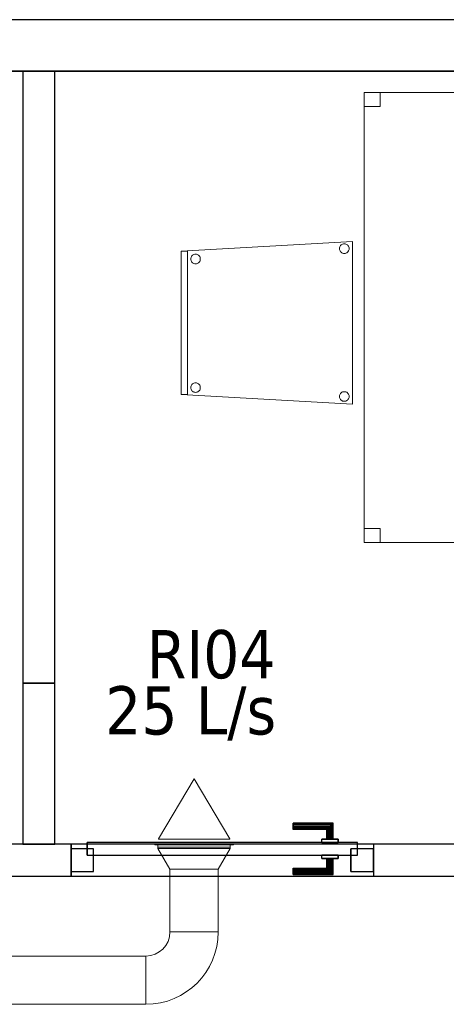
# Model space of a CAD drawing. Header units: metres. Extents: x 397.7 to 427.5, y 12.6 to 28.4.
# Tile 123 of 124: x 423.7 to 425, y 25.2 to 28.2. Entities that reach past the tile are written whole.
import ezdxf

# ---------------------------------------------------------------- set-up
doc = ezdxf.new("R2010")
doc.units = ezdxf.units.M
doc.layers.add('01_CARPINTERIA', color=5, linetype='Continuous', lineweight=25, true_color=0x0000ff)
doc.layers.add('01_SUELOS', color=7, linetype='Continuous', lineweight=25, true_color=0x007f00)
for name, color, linetype, lineweight in [('02_MOBILIARIO', 7, 'Continuous', 18), ('A-DETL-____-MBND', 7, 'Continuous', 18), ('A-GENM-____-OTLN', 7, 'Continuous', 18), ('A-WALL-____-MCUT', 7, 'Continuous', 25), ('A-WALL-____-OTLN', 7, 'Continuous', 25), ('M-HVAC-CDFF-IDEN', 7, 'Continuous', 30), ('M-HVAC-CDFF-OTLN', 7, 'Continuous', 18), ('M-HVAC-DUCT-OTLN', 7, 'Continuous', 18)]:
    doc.layers.add(name, color=color, linetype=linetype, lineweight=lineweight)
doc.styles.add('Tahoma_2', font='tahoma.ttf', dxfattribs={"height": 0.15})

# ---------------------------------------------------------------- blocks, each defined once
blk = doc.blocks.new('Family - Evans P5-151523-08_CLI_AIRE_P5')
at = {"layer": 'A-WALL-____-MCUT', "color": 253, "true_color": 0xaaaaaa}
for p, q in [((25.5877, 0.16), (0.0331, 0.16)), ((0, 0), (25.556, 0))]:
    blk.add_line(p, q, dxfattribs=at)
at = {"layer": 'A-WALL-____-OTLN', "color": 253, "true_color": 0xaaaaaa}
for p, q in [((25.5877, 0.16), (0.0331, 0.16)), ((0, 0), (25.556, 0))]:
    blk.add_line(p, q, dxfattribs=at)
at = {"layer": 'A-WALL-____-OTLN', "color": 253, "lineweight": 18, "true_color": 0xaaaaaa}
blk.add_line((0, 0), (25.556, 0), dxfattribs=at)
blk = doc.blocks.new('Family - Cadira confident_P5-151690-08_CLI_AIRE_P5')
at = {"layer": 'A-DETL-____-MBND', "color": 253, "true_color": 0xaaaaaa}
for p, q in [((0, 0.4765), (0.5326, 0.5065)), ((0.5326, 0.5065), (0, 0.4765)), ((0.4935, 0.4893), (0.4946, 0.4917)), ((0.4946, 0.4917), (0.4935, 0.4893)), ((0.4946, 0.4917), (0.4961, 0.4938)), ((0.4961, 0.4938), (0.4946, 0.4917)), ((0.4961, 0.4938), (0.4979, 0.4957)), ((0.4979, 0.4957), (0.4961, 0.4938)), ((0.4979, 0.4957), (0.5, 0.4972)), ((0.5, 0.4972), (0.4979, 0.4957)), ((0.5, 0.4972), (0.5024, 0.4983)), ((0.5024, 0.4983), (0.5, 0.4972)), ((0.5024, 0.4983), (0.5049, 0.4989)), ((0.5049, 0.4989), (0.5024, 0.4983)), ((0.5049, 0.4989), (0.5075, 0.4992)), ((0.5075, 0.4992), (0.5049, 0.4989)), ((0.5075, 0.4992), (0.5101, 0.4989)), ((0.5101, 0.4989), (0.5075, 0.4992)), ((0.5101, 0.4989), (0.5126, 0.4983)), ((0.5126, 0.4983), (0.5101, 0.4989)), ((0.5126, 0.4983), (0.515, 0.4972)), ((0.515, 0.4972), (0.5126, 0.4983)), ((0.515, 0.4972), (0.5171, 0.4957)), ((0.5171, 0.4957), (0.515, 0.4972)), ((0.5171, 0.4957), (0.519, 0.4938)), ((0.519, 0.4938), (0.5171, 0.4957)), ((0.519, 0.4938), (0.5204, 0.4917)), ((0.5204, 0.4917), (0.519, 0.4938)), ((0.5204, 0.4917), (0.5215, 0.4893)), ((0.5215, 0.4893), (0.5204, 0.4917)), ((0.5326, 0.5065), (0.5326, 0)), ((0.5326, 0), (0.5326, 0.5065)), ((0, 0.03), (0, 0.4765)), ((0, 0.4765), (0, 0.03)), ((0, 0.4765), (0.02, 0.4765)), ((0, 0.03), (0, 0.4765)), ((0.02, 0.4765), (0, 0.4765)), ((0, 0.4765), (0, 0.03)), ((0.02, 0.4765), (0.02, 0.03)), ((0.02, 0.03), (0.02, 0.4765)), ((0.0322, 0.4593), (0.0337, 0.4615)), ((0.0337, 0.4615), (0.0322, 0.4593)), ((0.0337, 0.4615), (0.0355, 0.4633)), ((0.0355, 0.4633), (0.0337, 0.4615)), ((0.0355, 0.4633), (0.0376, 0.4648)), ((0.0376, 0.4648), (0.0355, 0.4633)), ((0.0376, 0.4648), (0.04, 0.4659)), ((0.04, 0.4659), (0.0376, 0.4648)), ((0.04, 0.4659), (0.0425, 0.4666)), ((0.0425, 0.4666), (0.04, 0.4659)), ((0.0425, 0.4666), (0.0451, 0.4668)), ((0.0451, 0.4668), (0.0425, 0.4666)), ((0.0451, 0.4668), (0.0477, 0.4666)), ((0.0477, 0.4666), (0.0451, 0.4668)), ((0.0477, 0.4666), (0.0502, 0.4659)), ((0.0502, 0.4659), (0.0477, 0.4666)), ((0.0502, 0.4659), (0.0526, 0.4648)), ((0.0526, 0.4648), (0.0502, 0.4659)), ((0.0526, 0.4648), (0.0547, 0.4633)), ((0.0547, 0.4633), (0.0526, 0.4648)), ((0.0547, 0.4633), (0.0565, 0.4615)), ((0.0565, 0.4615), (0.0547, 0.4633)), ((0.0565, 0.4615), (0.058, 0.4593)), ((0.058, 0.4593), (0.0565, 0.4615)), ((0.4926, 0.4842), (0.4928, 0.4868)), ((0.4928, 0.4868), (0.4926, 0.4842)), ((0.4928, 0.4816), (0.4926, 0.4842)), ((0.4926, 0.4842), (0.4928, 0.4816)), ((0.4928, 0.4868), (0.4935, 0.4893)), ((0.4935, 0.4893), (0.4928, 0.4868)), ((0.4935, 0.4791), (0.4928, 0.4816)), ((0.4928, 0.4816), (0.4935, 0.4791)), ((0.4946, 0.4768), (0.4935, 0.4791)), ((0.4935, 0.4791), (0.4946, 0.4768)), ((0.4961, 0.4746), (0.4946, 0.4768)), ((0.4946, 0.4768), (0.4961, 0.4746)), ((0.4979, 0.4728), (0.4961, 0.4746)), ((0.4961, 0.4746), (0.4979, 0.4728)), ((0.5, 0.4713), (0.4979, 0.4728)), ((0.4979, 0.4728), (0.5, 0.4713)), ((0.5024, 0.4702), (0.5, 0.4713)), ((0.5, 0.4713), (0.5024, 0.4702)), ((0.5049, 0.4695), (0.5024, 0.4702)), ((0.5024, 0.4702), (0.5049, 0.4695)), ((0.5075, 0.4693), (0.5049, 0.4695)), ((0.5049, 0.4695), (0.5075, 0.4693)), ((0.5101, 0.4695), (0.5075, 0.4693)), ((0.5075, 0.4693), (0.5101, 0.4695)), ((0.5126, 0.4702), (0.5101, 0.4695)), ((0.5101, 0.4695), (0.5126, 0.4702)), ((0.515, 0.4713), (0.5126, 0.4702)), ((0.5126, 0.4702), (0.515, 0.4713)), ((0.5171, 0.4728), (0.515, 0.4713)), ((0.515, 0.4713), (0.5171, 0.4728)), ((0.519, 0.4746), (0.5171, 0.4728)), ((0.5171, 0.4728), (0.519, 0.4746)), ((0.5204, 0.4768), (0.519, 0.4746)), ((0.519, 0.4746), (0.5204, 0.4768)), ((0.5215, 0.4791), (0.5204, 0.4768)), ((0.5204, 0.4768), (0.5215, 0.4791)), ((0.5215, 0.4893), (0.5222, 0.4868)), ((0.5222, 0.4868), (0.5215, 0.4893)), ((0.5222, 0.4816), (0.5215, 0.4791)), ((0.5215, 0.4791), (0.5222, 0.4816)), ((0.5222, 0.4868), (0.5224, 0.4842)), ((0.5224, 0.4842), (0.5222, 0.4868)), ((0.5224, 0.4842), (0.5222, 0.4816)), ((0.5222, 0.4816), (0.5224, 0.4842)), ((0.0302, 0.4519), (0.0304, 0.4545)), ((0.0304, 0.4545), (0.0302, 0.4519)), ((0.0304, 0.4493), (0.0302, 0.4519)), ((0.0302, 0.4519), (0.0304, 0.4493)), ((0.0304, 0.4545), (0.0311, 0.457)), ((0.0311, 0.457), (0.0304, 0.4545)), ((0.0311, 0.4468), (0.0304, 0.4493)), ((0.0304, 0.4493), (0.0311, 0.4468)), ((0.0311, 0.457), (0.0322, 0.4593)), ((0.0322, 0.4593), (0.0311, 0.457)), ((0.0322, 0.4444), (0.0311, 0.4468)), ((0.0311, 0.4468), (0.0322, 0.4444)), ((0.0337, 0.4423), (0.0322, 0.4444)), ((0.0322, 0.4444), (0.0337, 0.4423)), ((0.0355, 0.4404), (0.0337, 0.4423)), ((0.0337, 0.4423), (0.0355, 0.4404)), ((0.0376, 0.4389), (0.0355, 0.4404)), ((0.0355, 0.4404), (0.0376, 0.4389)), ((0.04, 0.4378), (0.0376, 0.4389)), ((0.0376, 0.4389), (0.04, 0.4378)), ((0.0425, 0.4372), (0.04, 0.4378)), ((0.04, 0.4378), (0.0425, 0.4372)), ((0.0451, 0.4369), (0.0425, 0.4372)), ((0.0425, 0.4372), (0.0451, 0.4369)), ((0.0477, 0.4372), (0.0451, 0.4369)), ((0.0451, 0.4369), (0.0477, 0.4372)), ((0.0502, 0.4378), (0.0477, 0.4372)), ((0.0477, 0.4372), (0.0502, 0.4378)), ((0.0526, 0.4389), (0.0502, 0.4378)), ((0.0502, 0.4378), (0.0526, 0.4389)), ((0.0547, 0.4404), (0.0526, 0.4389)), ((0.0526, 0.4389), (0.0547, 0.4404)), ((0.0565, 0.4423), (0.0547, 0.4404)), ((0.0547, 0.4404), (0.0565, 0.4423)), ((0.058, 0.4444), (0.0565, 0.4423)), ((0.0565, 0.4423), (0.058, 0.4444)), ((0.058, 0.4593), (0.0591, 0.457)), ((0.0591, 0.457), (0.058, 0.4593)), ((0.0591, 0.4468), (0.058, 0.4444)), ((0.058, 0.4444), (0.0591, 0.4468)), ((0.0591, 0.457), (0.0598, 0.4545)), ((0.0598, 0.4545), (0.0591, 0.457)), ((0.0598, 0.4493), (0.0591, 0.4468)), ((0.0591, 0.4468), (0.0598, 0.4493)), ((0.0598, 0.4545), (0.06, 0.4519)), ((0.06, 0.4519), (0.0598, 0.4545)), ((0.06, 0.4519), (0.0598, 0.4493)), ((0.0598, 0.4493), (0.06, 0.4519)), ((0.0322, 0.0593), (0.0337, 0.0615)), ((0.0337, 0.0615), (0.0322, 0.0593)), ((0.0337, 0.0615), (0.0355, 0.0633)), ((0.0355, 0.0633), (0.0337, 0.0615)), ((0.0355, 0.0633), (0.0376, 0.0648)), ((0.0376, 0.0648), (0.0355, 0.0633)), ((0.0376, 0.0648), (0.04, 0.0659)), ((0.04, 0.0659), (0.0376, 0.0648)), ((0.04, 0.0659), (0.0425, 0.0666)), ((0.0425, 0.0666), (0.04, 0.0659)), ((0.0425, 0.0666), (0.0451, 0.0668)), ((0.0451, 0.0668), (0.0425, 0.0666)), ((0.0451, 0.0668), (0.0477, 0.0666)), ((0.0477, 0.0666), (0.0451, 0.0668)), ((0.0477, 0.0666), (0.0502, 0.0659)), ((0.0502, 0.0659), (0.0477, 0.0666)), ((0.0502, 0.0659), (0.0526, 0.0648)), ((0.0526, 0.0648), (0.0502, 0.0659)), ((0.0526, 0.0648), (0.0547, 0.0633)), ((0.0547, 0.0633), (0.0526, 0.0648)), ((0.0547, 0.0633), (0.0565, 0.0615)), ((0.0565, 0.0615), (0.0547, 0.0633)), ((0.0565, 0.0615), (0.058, 0.0593)), ((0.058, 0.0593), (0.0565, 0.0615)), ((0.0302, 0.0519), (0.0304, 0.0545)), ((0.0304, 0.0545), (0.0302, 0.0519)), ((0.0304, 0.0493), (0.0302, 0.0519)), ((0.0302, 0.0519), (0.0304, 0.0493)), ((0.0304, 0.0545), (0.0311, 0.057)), ((0.0311, 0.057), (0.0304, 0.0545)), ((0.0311, 0.0468), (0.0304, 0.0493)), ((0.0304, 0.0493), (0.0311, 0.0468)), ((0.0311, 0.057), (0.0322, 0.0593)), ((0.0322, 0.0593), (0.0311, 0.057)), ((0.0322, 0.0444), (0.0311, 0.0468)), ((0.0311, 0.0468), (0.0322, 0.0444)), ((0.0337, 0.0423), (0.0322, 0.0444)), ((0.0322, 0.0444), (0.0337, 0.0423)), ((0.0355, 0.0404), (0.0337, 0.0423)), ((0.0337, 0.0423), (0.0355, 0.0404)), ((0.0376, 0.0389), (0.0355, 0.0404)), ((0.0355, 0.0404), (0.0376, 0.0389)), ((0.04, 0.0378), (0.0376, 0.0389)), ((0.0376, 0.0389), (0.04, 0.0378)), ((0.0425, 0.0372), (0.04, 0.0378)), ((0.04, 0.0378), (0.0425, 0.0372)), ((0.0451, 0.0369), (0.0425, 0.0372)), ((0.0425, 0.0372), (0.0451, 0.0369)), ((0.0477, 0.0372), (0.0451, 0.0369)), ((0.0451, 0.0369), (0.0477, 0.0372)), ((0.0502, 0.0378), (0.0477, 0.0372)), ((0.0477, 0.0372), (0.0502, 0.0378)), ((0.0526, 0.0389), (0.0502, 0.0378)), ((0.0502, 0.0378), (0.0526, 0.0389)), ((0.0547, 0.0404), (0.0526, 0.0389)), ((0.0526, 0.0389), (0.0547, 0.0404)), ((0.0565, 0.0423), (0.0547, 0.0404)), ((0.0547, 0.0404), (0.0565, 0.0423)), ((0.058, 0.0444), (0.0565, 0.0423)), ((0.0565, 0.0423), (0.058, 0.0444)), ((0.058, 0.0593), (0.0591, 0.057)), ((0.0591, 0.057), (0.058, 0.0593)), ((0.0591, 0.0468), (0.058, 0.0444)), ((0.058, 0.0444), (0.0591, 0.0468)), ((0.0591, 0.057), (0.0598, 0.0545)), ((0.0598, 0.0545), (0.0591, 0.057)), ((0.0598, 0.0493), (0.0591, 0.0468)), ((0.0591, 0.0468), (0.0598, 0.0493)), ((0.0598, 0.0545), (0.06, 0.0519)), ((0.06, 0.0519), (0.0598, 0.0545)), ((0.06, 0.0519), (0.0598, 0.0493)), ((0.0598, 0.0493), (0.06, 0.0519)), ((0.4935, 0.0293), (0.4946, 0.0317)), ((0.4946, 0.0317), (0.4935, 0.0293)), ((0.4946, 0.0317), (0.4961, 0.0338)), ((0.4961, 0.0338), (0.4946, 0.0317)), ((0.4961, 0.0338), (0.4979, 0.0357)), ((0.4979, 0.0357), (0.4961, 0.0338)), ((0.4979, 0.0357), (0.5, 0.0372)), ((0.5, 0.0372), (0.4979, 0.0357)), ((0.5, 0.0372), (0.5024, 0.0383)), ((0.5024, 0.0383), (0.5, 0.0372)), ((0.5024, 0.0383), (0.5049, 0.0389)), ((0.5049, 0.0389), (0.5024, 0.0383)), ((0.5049, 0.0389), (0.5075, 0.0392)), ((0.5075, 0.0392), (0.5049, 0.0389)), ((0.5075, 0.0392), (0.5101, 0.0389)), ((0.5101, 0.0389), (0.5075, 0.0392)), ((0.5101, 0.0389), (0.5126, 0.0383)), ((0.5126, 0.0383), (0.5101, 0.0389)), ((0.5126, 0.0383), (0.515, 0.0372)), ((0.515, 0.0372), (0.5126, 0.0383)), ((0.515, 0.0372), (0.5171, 0.0357)), ((0.5171, 0.0357), (0.515, 0.0372)), ((0.5171, 0.0357), (0.519, 0.0338)), ((0.519, 0.0338), (0.5171, 0.0357)), ((0.519, 0.0338), (0.5204, 0.0317)), ((0.5204, 0.0317), (0.519, 0.0338)), ((0.5204, 0.0317), (0.5215, 0.0293)), ((0.5215, 0.0293), (0.5204, 0.0317)), ((0.5326, 0), (0, 0.03)), ((0, 0.03), (0.5326, 0)), ((0.02, 0.03), (0, 0.03)), ((0, 0.03), (0.02, 0.03)), ((0.4926, 0.0242), (0.4928, 0.0268)), ((0.4928, 0.0268), (0.4926, 0.0242)), ((0.4928, 0.0216), (0.4926, 0.0242)), ((0.4926, 0.0242), (0.4928, 0.0216)), ((0.4928, 0.0268), (0.4935, 0.0293)), ((0.4935, 0.0293), (0.4928, 0.0268)), ((0.4935, 0.0191), (0.4928, 0.0216)), ((0.4928, 0.0216), (0.4935, 0.0191)), ((0.4946, 0.0168), (0.4935, 0.0191)), ((0.4935, 0.0191), (0.4946, 0.0168)), ((0.4961, 0.0146), (0.4946, 0.0168)), ((0.4946, 0.0168), (0.4961, 0.0146)), ((0.4979, 0.0128), (0.4961, 0.0146)), ((0.4961, 0.0146), (0.4979, 0.0128)), ((0.5, 0.0113), (0.4979, 0.0128)), ((0.4979, 0.0128), (0.5, 0.0113)), ((0.5024, 0.0102), (0.5, 0.0113)), ((0.5, 0.0113), (0.5024, 0.0102)), ((0.5049, 0.0095), (0.5024, 0.0102)), ((0.5024, 0.0102), (0.5049, 0.0095)), ((0.5075, 0.0093), (0.5049, 0.0095)), ((0.5049, 0.0095), (0.5075, 0.0093)), ((0.5101, 0.0095), (0.5075, 0.0093)), ((0.5075, 0.0093), (0.5101, 0.0095)), ((0.5126, 0.0102), (0.5101, 0.0095)), ((0.5101, 0.0095), (0.5126, 0.0102)), ((0.515, 0.0113), (0.5126, 0.0102)), ((0.5126, 0.0102), (0.515, 0.0113)), ((0.5171, 0.0128), (0.515, 0.0113)), ((0.515, 0.0113), (0.5171, 0.0128)), ((0.519, 0.0146), (0.5171, 0.0128)), ((0.5171, 0.0128), (0.519, 0.0146)), ((0.5204, 0.0168), (0.519, 0.0146)), ((0.519, 0.0146), (0.5204, 0.0168)), ((0.5215, 0.0191), (0.5204, 0.0168)), ((0.5204, 0.0168), (0.5215, 0.0191)), ((0.5215, 0.0293), (0.5222, 0.0268)), ((0.5222, 0.0268), (0.5215, 0.0293)), ((0.5222, 0.0216), (0.5215, 0.0191)), ((0.5215, 0.0191), (0.5222, 0.0216)), ((0.5222, 0.0268), (0.5224, 0.0242)), ((0.5224, 0.0242), (0.5222, 0.0268)), ((0.5224, 0.0242), (0.5222, 0.0216)), ((0.5222, 0.0216), (0.5224, 0.0242))]:
    blk.add_line(p, q, dxfattribs=at)
blk = doc.blocks.new('Family - Paviment P5-151720-08_CLI_AIRE_P5')
at = {"layer": '01_SUELOS', "color": 9, "true_color": 0xaad4aa}
for p, q in [((28.518, 14.9576), (22.8618, 14.9576)), ((22.8618, 14.9576), (28.518, 14.9576))]:
    blk.add_line(p, q, dxfattribs=at)
blk = doc.blocks.new('Family - Taula 140X60_P5-151756-08_CLI_AIRE_P5')
at = {"layer": 'A-DETL-____-MBND', "color": 253, "true_color": 0xaaaaaa}
for p, q in [((0, 1.35625), (0, 1.4)), ((0, 1.4), (0.05, 1.4)), ((0, 1.4), (0, 1.35625)), ((0.05, 1.4), (0, 1.4)), ((0, 0), (0, 1.4)), ((0, 1.4), (0.6, 1.4)), ((0, 1.4), (0, 0)), ((0.6, 1.4), (0, 1.4)), ((0.05, 1.4), (0.05, 1.35625)), ((0.05, 1.35625), (0.05, 1.4)), ((0.55, 1.35625), (0.55, 1.4)), ((0.55, 1.4), (0.6, 1.4)), ((0.55, 1.4), (0.55, 1.35625)), ((0.6, 1.4), (0.55, 1.4)), ((0.6, 1.4), (0.6, 1.35625)), ((0.6, 1.35625), (0.6, 1.4)), ((0.6, 1.4), (0.6, 0)), ((0.6, 0), (0.6, 1.4)), ((0.05, 1.35625), (0, 1.35625)), ((0, 1.35625), (0.05, 1.35625)), ((0.6, 1.35625), (0.55, 1.35625)), ((0.55, 1.35625), (0.6, 1.35625)), ((0, 0), (0, 0.04375)), ((0, 0.04375), (0.05, 0.04375)), ((0, 0.04375), (0, 0)), ((0.05, 0.04375), (0, 0.04375)), ((0.05, 0.04375), (0.05, 0)), ((0.05, 0), (0.05, 0.04375)), ((0.55, 0), (0.55, 0.04375)), ((0.55, 0.04375), (0.6, 0.04375)), ((0.55, 0.04375), (0.55, 0)), ((0.6, 0.04375), (0.55, 0.04375)), ((0.6, 0.04375), (0.6, 0)), ((0.6, 0), (0.6, 0.04375)), ((0.6, 0), (0, 0)), ((0, 0), (0.6, 0)), ((0.05, 0), (0, 0)), ((0, 0), (0.05, 0)), ((0.6, 0), (0.55, 0)), ((0.55, 0), (0.6, 0))]:
    blk.add_line(p, q, dxfattribs=at)
blk = doc.blocks.new('Family - Evans P5-151832-08_CLI_AIRE_P5')
at = {"layer": 'A-WALL-____-MCUT', "color": 253, "true_color": 0xaaaaaa}
for p, q in [((1.9041, 0.1), (0, 0.1)), ((0, 0.1), (0, 0)), ((1.9041, 0), (1.9041, 0.1)), ((0, 0), (1.9041, 0))]:
    blk.add_line(p, q, dxfattribs=at)
at = {"layer": 'A-WALL-____-OTLN', "color": 253, "true_color": 0xaaaaaa}
for p, q in [((1.9041, 0.1), (0, 0.1)), ((0, 0.1), (0, 0)), ((1.9041, 0), (1.9041, 0.1)), ((0, 0), (1.9041, 0))]:
    blk.add_line(p, q, dxfattribs=at)
at = {"layer": 'A-WALL-____-OTLN', "color": 253, "lineweight": 18, "true_color": 0xaaaaaa}
blk.add_line((0, 0), (1.9041, 0), dxfattribs=at)
blk = doc.blocks.new('Family - LONDR55-XX_ZZ-ARQ-CAA-M3D-Londres55-151879-08_CLI_AIRE_P5')
at = {"layer": '01_CARPINTERIA', "color": 161, "true_color": 0xaaaaff}
for p, q in [((0.69, 0.1487), (0.69, 0.15)), ((0.69, 0.15), (0.69, 0.1487)), ((0.815, 0.15), (0.69, 0.15)), ((0.69, 0.145), (0.69, 0.1487)), ((0.69, 0.1487), (0.69, 0.145)), ((0.8137, 0.1487), (0.69, 0.1487)), ((0.8137, 0.1487), (0.69, 0.1487)), ((0.69, 0.14), (0.69, 0.145)), ((0.69, 0.145), (0.69, 0.14)), ((0.81, 0.145), (0.69, 0.145)), ((0.81, 0.145), (0.69, 0.145)), ((0.69, 0.135), (0.69, 0.14)), ((0.69, 0.14), (0.69, 0.135)), ((0.69, 0.14), (0.805, 0.14)), ((0.805, 0.14), (0.69, 0.14)), ((0.69, 0.135), (0.69, 0.1313)), ((0.69, 0.1313), (0.69, 0.135)), ((0.8, 0.135), (0.69, 0.135)), ((0.8, 0.135), (0.69, 0.135)), ((0.69, 0.1313), (0.69, 0.13)), ((0.69, 0.13), (0.69, 0.1313)), ((0.7963, 0.1313), (0.69, 0.1313)), ((0.7963, 0.1313), (0.69, 0.1313)), ((0.795, 0.13), (0.69, 0.13)), ((0.795, 0.13), (0.7963, 0.1313)), ((0.7963, 0.1313), (0.795, 0.13)), ((0.795, 0.1), (0.795, 0.13)), ((0.7963, 0.1313), (0.8, 0.135)), ((0.8, 0.135), (0.7963, 0.1313)), ((0.7963, 0.1), (0.7963, 0.1313)), ((0.7963, 0.1), (0.7963, 0.1313)), ((0.8, 0.135), (0.805, 0.14)), ((0.805, 0.14), (0.8, 0.135)), ((0.8, 0.1), (0.8, 0.135)), ((0.8, 0.1), (0.8, 0.135)), ((0.81, 0.145), (0.805, 0.14)), ((0.805, 0.14), (0.81, 0.145)), ((0.805, 0.14), (0.805, 0.1)), ((0.805, 0.1), (0.805, 0.14)), ((0.8137, 0.1487), (0.81, 0.145)), ((0.81, 0.145), (0.8137, 0.1487)), ((0.81, 0.1), (0.81, 0.145)), ((0.81, 0.1), (0.81, 0.145)), ((0.815, 0.15), (0.8137, 0.1487)), ((0.8137, 0.1487), (0.815, 0.15)), ((0.8137, 0.1), (0.8137, 0.1487)), ((0.8137, 0.1), (0.8137, 0.1487)), ((0.815, 0.1), (0.815, 0.15)), ((0.83, 0.1), (0.78, 0.1)), ((0.78, 0.1), (0.83, 0.1)), ((0.78, 0.09), (0.78, 0.1)), ((0.78, 0.09), (0.78, 0.1)), ((0.7963, 0.1), (0.795, 0.1)), ((0.795, 0.1), (0.7963, 0.1)), ((0.8, 0.1), (0.7963, 0.1)), ((0.7963, 0.1), (0.8, 0.1)), ((0.805, 0.1), (0.8, 0.1)), ((0.8, 0.1), (0.805, 0.1)), ((0.81, 0.1), (0.805, 0.1)), ((0.805, 0.1), (0.81, 0.1)), ((0.81, 0.1), (0.8137, 0.1)), ((0.8137, 0.1), (0.81, 0.1)), ((0.8137, 0.1), (0.815, 0.1)), ((0.815, 0.1), (0.8137, 0.1)), ((0.83, 0.09), (0.83, 0.1)), ((0.83, 0.1), (0.83, 0.09)), ((0.07, 0.07), (0, 0.07)), ((0, 0.07), (0, 0)), ((0.07, 0.07), (0, 0.07)), ((0, 0), (0, 0.07)), ((0.89, 0.09), (0.05, 0.09)), ((0.05, 0.09), (0.05, 0.05)), ((0.89, 0.09), (0.05, 0.09)), ((0.05, 0.05), (0.05, 0.09)), ((0.07, 0), (0.07, 0.07)), ((0.07, 0), (0.07, 0.07)), ((0.83, 0.09), (0.78, 0.09)), ((0.78, 0.09), (0.83, 0.09)), ((0.94, 0.07), (0.87, 0.07)), ((0.87, 0.07), (0.87, 0)), ((0.94, 0.07), (0.87, 0.07)), ((0.87, 0), (0.87, 0.07)), ((0.89, 0.05), (0.89, 0.09)), ((0.89, 0.05), (0.89, 0.09)), ((0.94, 0), (0.94, 0.07)), ((0.94, 0), (0.94, 0.07)), ((0.05, 0.05), (0.89, 0.05)), ((0.05, 0.05), (0.89, 0.05)), ((0.78, 0.05), (0.83, 0.05)), ((0.83, 0.05), (0.78, 0.05)), ((0.78, 0.04), (0.78, 0.05)), ((0.78, 0.04), (0.78, 0.05)), ((0.78, 0.04), (0.83, 0.04)), ((0.83, 0.04), (0.78, 0.04)), ((0.7963, 0.04), (0.795, 0.04)), ((0.795, 0.04), (0.7963, 0.04)), ((0.795, 0.01), (0.795, 0.04)), ((0.8, 0.04), (0.7963, 0.04)), ((0.7963, 0.04), (0.8, 0.04)), ((0.7963, 0.0087), (0.7963, 0.04)), ((0.7963, 0.0087), (0.7963, 0.04)), ((0.8, 0.04), (0.805, 0.04)), ((0.805, 0.04), (0.8, 0.04)), ((0.8, 0.005), (0.8, 0.04)), ((0.8, 0.005), (0.8, 0.04)), ((0.805, 0.04), (0.81, 0.04)), ((0.81, 0.04), (0.805, 0.04)), ((0.805, 0.04), (0.805, 0)), ((0.805, 0), (0.805, 0.04)), ((0.81, 0.04), (0.8137, 0.04)), ((0.8137, 0.04), (0.81, 0.04)), ((0.81, -0.005), (0.81, 0.04)), ((0.81, -0.005), (0.81, 0.04)), ((0.8137, 0.04), (0.815, 0.04)), ((0.815, 0.04), (0.8137, 0.04)), ((0.8137, -0.0087), (0.8137, 0.04)), ((0.8137, -0.0087), (0.8137, 0.04)), ((0.815, -0.01), (0.815, 0.04)), ((0.83, 0.04), (0.83, 0.05)), ((0.83, 0.05), (0.83, 0.04)), ((0, 0), (0.07, 0)), ((0, 0), (0.07, 0)), ((0.69, 0.0087), (0.69, 0.01)), ((0.69, 0.01), (0.69, 0.0087)), ((0.69, 0.01), (0.795, 0.01)), ((0.69, 0.005), (0.69, 0.0087)), ((0.69, 0.0087), (0.69, 0.005)), ((0.69, 0.0087), (0.7963, 0.0087)), ((0.69, 0.0087), (0.7963, 0.0087)), ((0.69, 0), (0.69, 0.005)), ((0.69, 0.005), (0.69, 0)), ((0.69, 0.005), (0.8, 0.005)), ((0.69, 0.005), (0.8, 0.005)), ((0.69, -0.005), (0.69, 0)), ((0.69, 0), (0.69, -0.005)), ((0.805, 0), (0.69, 0)), ((0.69, 0), (0.805, 0)), ((0.7963, 0.0087), (0.795, 0.01)), ((0.795, 0.01), (0.7963, 0.0087)), ((0.8, 0.005), (0.7963, 0.0087)), ((0.7963, 0.0087), (0.8, 0.005)), ((0.805, 0), (0.8, 0.005)), ((0.8, 0.005), (0.805, 0)), ((0.805, 0), (0.81, -0.005)), ((0.81, -0.005), (0.805, 0)), ((0.87, 0), (0.94, 0)), ((0.87, 0), (0.94, 0)), ((0.69, -0.005), (0.69, -0.0087)), ((0.69, -0.0087), (0.69, -0.005)), ((0.69, -0.005), (0.81, -0.005)), ((0.69, -0.005), (0.81, -0.005)), ((0.69, -0.0087), (0.69, -0.01)), ((0.69, -0.01), (0.69, -0.0087)), ((0.69, -0.0087), (0.8137, -0.0087)), ((0.69, -0.0087), (0.8137, -0.0087)), ((0.69, -0.01), (0.815, -0.01)), ((0.81, -0.005), (0.8137, -0.0087)), ((0.8137, -0.0087), (0.81, -0.005)), ((0.8137, -0.0087), (0.815, -0.01)), ((0.815, -0.01), (0.8137, -0.0087))]:
    blk.add_line(p, q, dxfattribs=at)
blk = doc.blocks.new('Family - Porta P5-151880-08_CLI_AIRE_P5')
blk.add_blockref('Family - LONDR55-XX_ZZ-ARQ-CAA-M3D-Londres55-151879-08_CLI_AIRE_P5', (0, 0))
blk = doc.blocks.new('Family - Mampara P5-151901-08_CLI_AIRE_P5')
at = {"layer": 'A-WALL-____-MCUT', "color": 253, "true_color": 0xaaaaaa}
for p, q in [((1.5455, 0.1), (0.0207, 0.1)), ((1.5455, 0), (1.5455, 0.1)), ((2.4855, 0.1), (2.4855, 0)), ((4.1682, 0.1), (2.4855, 0.1)), ((0, 0), (1.5455, 0)), ((2.4855, 0), (4.1682, 0))]:
    blk.add_line(p, q, dxfattribs=at)
at = {"layer": 'A-WALL-____-OTLN', "color": 253, "true_color": 0xaaaaaa}
for p, q in [((5.1582, 0.1), (0.0207, 0.1)), ((1.5455, 0), (1.5455, 0.1)), ((2.4855, 0.1), (1.5455, 0.1)), ((2.4855, 0), (2.4855, 0.1)), ((0, 0), (5.1582, 0)), ((1.5455, 0), (2.4855, 0))]:
    blk.add_line(p, q, dxfattribs=at)
at = {"layer": 'A-WALL-____-OTLN', "color": 253, "lineweight": 18, "true_color": 0xaaaaaa}
blk.add_line((0, 0), (5.1582, 0), dxfattribs=at)
blk = doc.blocks.new('Family - Vano porta P5-151903-08_CLI_AIRE_P5')
at = {"layer": 'A-GENM-____-OTLN', "color": 253, "true_color": 0xaaaaaa}
for p, q in [((424.7697, 25.6641), (423.8297, 25.6641)), ((423.8297, 25.6641), (423.8297, 25.5641)), ((423.8297, 25.6641), (424.7697, 25.6641)), ((423.8297, 25.5641), (423.8297, 25.6641)), ((424.7697, 25.5641), (424.7697, 25.6641)), ((424.7697, 25.5641), (424.7697, 25.6641)), ((423.8297, 25.5641), (424.7697, 25.5641)), ((424.7697, 25.5641), (423.8297, 25.5641))]:
    blk.add_line(p, q, dxfattribs=at)
blk = doc.blocks.new('Family - Mampara P5-151970-08_CLI_AIRE_P5')
at = {"layer": 'A-WALL-____-MCUT', "color": 253, "true_color": 0xaaaaaa}
for p, q in [((0.5, 0.1), (0, 0.1)), ((0, 0.1), (0, 0)), ((0.5, 0), (0.5, 0.1)), ((0, 0), (0.5, 0))]:
    blk.add_line(p, q, dxfattribs=at)
at = {"layer": 'A-WALL-____-OTLN', "color": 253, "true_color": 0xaaaaaa}
for p, q in [((0.5, 0.1), (0, 0.1)), ((0, 0.1), (0, 0)), ((0.5, 0), (0.5, 0.1)), ((0, 0), (0.5, 0))]:
    blk.add_line(p, q, dxfattribs=at)
at = {"layer": 'A-WALL-____-OTLN', "color": 253, "lineweight": 18, "true_color": 0xaaaaaa}
blk.add_line((0, 0), (0.5, 0), dxfattribs=at)
blk = doc.blocks.new('LONDR55-XX_ZZ-ARQ-CAA-M3D-Londres55_ifc-1-08_CLI_AIRE_P5')
at = {"layer": '01_CARPINTERIA', "color": 253, "lineweight": 18, "true_color": 0xaaaaaa}
blk.add_blockref('Family - Porta P5-151880-08_CLI_AIRE_P5', (423.8297, 25.5791), dxfattribs=at)
at = {"layer": '01_SUELOS', "color": 253, "lineweight": 18, "true_color": 0xaaaaaa}
blk.add_blockref('Family - Paviment P5-151720-08_CLI_AIRE_P5', (398.2952, 13.1106), dxfattribs=at)
at = {"layer": '02_MOBILIARIO', "color": 253, "lineweight": 18, "true_color": 0xaaaaaa}
for name, p in [('Family - Taula 140X60_P5-151756-08_CLI_AIRE_P5', (424.741, 26.602)), ('Family - Cadira confident_P5-151690-08_CLI_AIRE_P5', (424.1716, 27.032))]:
    blk.add_blockref(name, p, dxfattribs=at)
at = {"layer": 'A-GENM-____-OTLN', "color": 253, "lineweight": 18, "true_color": 0xaaaaaa}
blk.add_blockref('Family - Vano porta P5-151903-08_CLI_AIRE_P5', (0, 0), dxfattribs=at)
at = {"layer": 'A-WALL-____-OTLN', "color": 253, "lineweight": 18, "true_color": 0xaaaaaa}
for name, p, rotation in [('Family - Evans P5-151523-08_CLI_AIRE_P5', (426.8464, 28.2282), 180), ('Family - Evans P5-151832-08_CLI_AIRE_P5', (423.6797, 28.0682), 270), ('Family - Mampara P5-151970-08_CLI_AIRE_P5', (423.6797, 26.1641), 270), ('Family - Mampara P5-151901-08_CLI_AIRE_P5', (426.3152, 25.6641), 180)]:
    blk.add_blockref(name, p, dxfattribs=dict(at, rotation=rotation))
blk = doc.blocks.new('M_Codo rectangular - Radio - 1 W-439862-08_CLI_AIRE_P5')
at = {"layer": 'M-HVAC-DUCT-OTLN', "color": 143, "true_color": 0x32aad1}
for p, q in [((-0.075, 0.15), (0.075, 0.15)), ((0.075, 0.15), (-0.075, 0.15)), ((-0.15, 0.075), (-0.15, -0.075)), ((-0.15, -0.075), (-0.15, 0.075))]:
    blk.add_line(p, q, dxfattribs=at)
for radius in [0.075, 0.075, 0.225, 0.225]:
    blk.add_arc((-0.15, 0.15), radius, 270, 0, dxfattribs=at)
blk = doc.blocks.new('ZYR_03_06_04_01 Reixa Paret Impulsió - RI04-482248-08_CLI_AIRE_P5')
at = {"layer": 'M-HVAC-CDFF-OTLN', "color": 143, "true_color": 0x32aad1}
for p, q in [((0.1225, 0.002), (-0.1225, 0.002)), ((-0.1225, 0.002), (0.1225, 0.002)), ((-0.1225, 0.002), (-0.1225, 0)), ((-0.1225, 0.002), (-0.1225, 0)), ((0.1225, 0), (-0.1225, 0)), ((-0.1225, 0), (0.1225, 0)), ((0.1125, 0.01), (-0.1125, 0.01)), ((-0.1125, 0.01), (0.1125, 0.01)), ((-0.1125, 0.01), (-0.1125, 0)), ((-0.1125, 0.01), (-0.1125, 0)), ((0.1125, 0.002), (-0.1125, 0.002)), ((-0.1125, 0.002), (0.1125, 0.002)), ((-0.1125, 0.002), (-0.1125, 0)), ((-0.1125, 0.002), (-0.1125, 0)), ((0.1125, 0), (-0.1125, 0)), ((-0.1125, 0), (0.1125, 0)), ((0.1125, 0), (-0.1125, 0)), ((-0.1125, 0), (0.1125, 0)), ((0.1125, 0), (0.1125, 0.01)), ((0.1125, 0.01), (0.1125, 0)), ((0.1125, 0), (0.1125, 0.002)), ((0.1125, 0.002), (0.1125, 0)), ((0.1225, 0), (0.1225, 0.002)), ((0.1225, 0.002), (0.1225, 0)), ((0.1111, -0.015), (-0.1111, -0.015)), ((-0.1111, -0.015), (-0.1111, -0.016)), ((-0.1111, -0.016), (0, -0.2033)), ((0.1111, -0.016), (0, -0.2033)), ((0.1111, -0.015), (0.1111, -0.016))]:
    blk.add_line(p, q, dxfattribs=at)
blk = doc.blocks.new('M_Transición rectangular - Ángulo - 60 grados-483155-08_CLI_AIRE_P5')
at = {"layer": 'M-HVAC-DUCT-OTLN', "color": 143, "true_color": 0x32aad1}
for p, q in [((0, 0.1125), (0, -0.1125)), ((0, 0.1125), (0.065, 0.075)), ((0, 0.1125), (0.065, 0.075)), ((0, -0.1125), (0, 0.1125)), ((0.065, -0.075), (0.065, 0.075)), ((0.065, 0.075), (0.065, -0.075)), ((0, -0.1125), (0.065, -0.075)), ((0.065, -0.075), (0, -0.1125))]:
    blk.add_line(p, q, dxfattribs=at)

msp = doc.modelspace()

# ---------------------------------------------------------------- linework, layer by layer
at = {"layer": 'M-HVAC-DUCT-OTLN', "color": 143, "true_color": 0x32aad1}
for p, q in [((424.3247, 25.6541), (424.0997, 25.6541)), ((424.0997, 25.6506), (424.0997, 25.6541)), ((424.3247, 25.6506), (424.0997, 25.6506)), ((424.3247, 25.6541), (424.3247, 25.6506)), ((424.1372, 25.5857), (424.2872, 25.5857)), ((424.1372, 25.3906), (424.1372, 25.5857)), ((424.2872, 25.5857), (424.2872, 25.3906)), ((424.1372, 25.3906), (424.2872, 25.3906)), ((422.5091, 25.3156), (424.0622, 25.3156)), ((424.0622, 25.3156), (424.0622, 25.1656)), ((424.0622, 25.1656), (422.5091, 25.1656))]:
    msp.add_line(p, q, dxfattribs=at)

# ---------------------------------------------------------------- block references
at = {"lineweight": 5}
msp.add_blockref('LONDR55-XX_ZZ-ARQ-CAA-M3D-Londres55_ifc-1-08_CLI_AIRE_P5', (0, 0), dxfattribs=at)
at = {"layer": 'M-HVAC-CDFF-OTLN', "color": 143, "true_color": 0x32aad1, "rotation": 180}
msp.add_blockref('ZYR_03_06_04_01 Reixa Paret Impulsió - RI04-482248-08_CLI_AIRE_P5', (424.2122, 25.6641), dxfattribs=at)
at = {"layer": 'M-HVAC-DUCT-OTLN', "color": 143, "true_color": 0x32aad1, "rotation": 270}
msp.add_blockref('M_Transición rectangular - Ángulo - 60 grados-483155-08_CLI_AIRE_P5', (424.2122, 25.6506), dxfattribs=at)
at = {"layer": 'M-HVAC-DUCT-OTLN', "color": 143, "true_color": 0x32aad1}
msp.add_blockref('M_Codo rectangular - Radio - 1 W-439862-08_CLI_AIRE_P5', (424.2122, 25.2406), dxfattribs=at)

# ---------------------------------------------------------------- texts
at = {"layer": 'M-HVAC-CDFF-IDEN', "char_height": 0.15, "attachment_point": 1, "style": 'Tahoma_2'}
for s, insert, width in [('RR01_H', (422.9543, 27.8782), 0.865822), ('RI04', (424.0652, 26.3298), 0.509072), ('25 L/s', (423.9356, 26.1551), 0.661392)]:
    msp.add_mtext(s, dxfattribs=dict(at, insert=insert, width=width))

doc.saveas('drawing.dxf')
